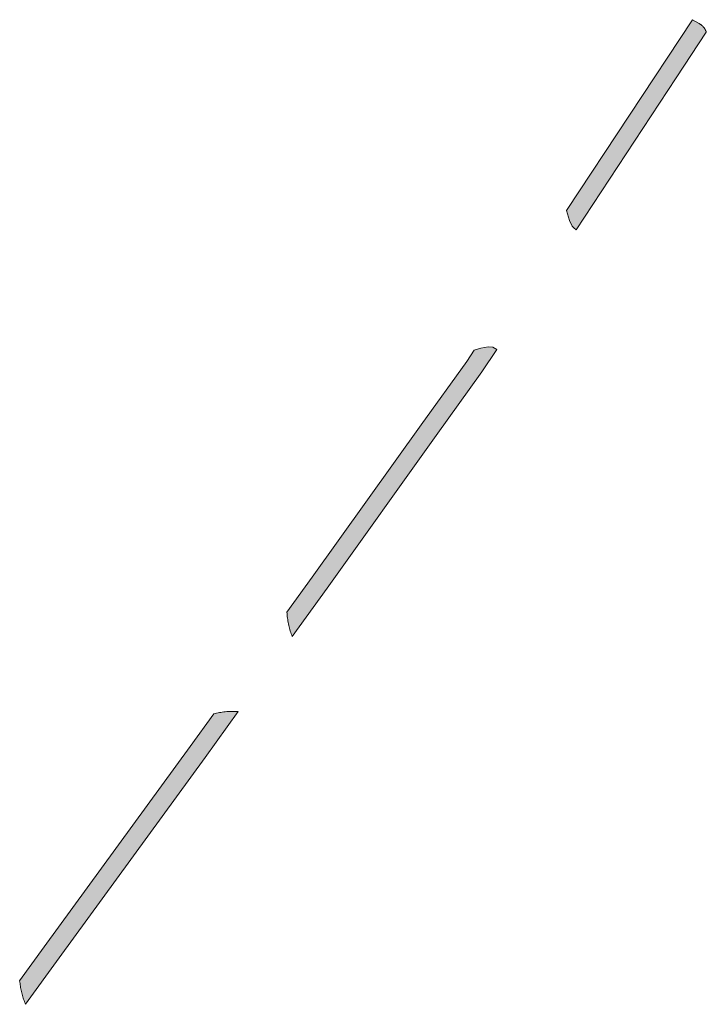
# Model space of a CAD drawing. Extents: x 97094 to 109644, y 463509 to 471969.
# Tile 100 of 256: x 102056 to 102130, y 467885 to 467991. Entities that reach past the tile are written whole.
import ezdxf

# ---------------------------------------------------------------- set-up
doc = ezdxf.new("R2010")
doc.units = 0
doc.layers.add('109 Onkruidbestrijding elementen', color=6, linetype='Continuous', lineweight=20, true_color=0xff00ff)

msp = doc.modelspace()

# ---------------------------------------------------------------- hatches: boundary and pattern name
at = {"layer": '109 Onkruidbestrijding elementen', "true_color": 0xff00ff}
for points in [[(102129.59, 467990.04), (102129.58, 467990.07), (102129.57, 467990.09), (102129.56, 467990.12), (102129.56, 467990.14), (102129.55, 467990.17), (102129.53, 467990.19), (102129.52, 467990.22), (102129.51, 467990.24), (102129.5, 467990.26), (102129.49, 467990.29), (102129.48, 467990.31), (102129.46, 467990.34), (102129.45, 467990.36), (102129.44, 467990.38), (102129.42, 467990.41), (102129.41, 467990.43), (102129.39, 467990.45), (102129.38, 467990.47), (102129.36, 467990.5), (102129.35, 467990.52), (102129.33, 467990.54), (102129.31, 467990.56), (102129.3, 467990.58), (102129.28, 467990.6), (102129.26, 467990.62), (102129.24, 467990.64), (102129.22, 467990.66), (102129.21, 467990.68), (102129.19, 467990.7), (102129.17, 467990.72), (102129.15, 467990.74), (102129.13, 467990.75), (102129.11, 467990.77), (102129.09, 467990.79), (102129.07, 467990.81), (102129.04, 467990.82), (102129.02, 467990.84), (102129, 467990.86), (102128.98, 467990.87), (102128.96, 467990.89), (102128.93, 467990.9), (102128.91, 467990.92), (102128.89, 467990.93), (102128.87, 467990.94), (102128.84, 467990.96), (102128.82, 467990.97), (102128.09, 467991.39), (102114.53, 467970.84), (102114.84, 467969.77), (102115.15, 467969.16), (102115.31, 467968.98), (102115.57, 467968.77), (102126.35, 467985.12), (102129.59, 467990.04)], [(102107.04, 467955.86), (102106.58, 467956.12), (102106.11, 467956.15), (102105.29, 467956.03), (102104.59, 467955.79), (102103.79, 467954.59), (102098.88, 467947.77), (102087.13, 467931.35), (102084.41, 467927.58), (102084.43, 467927.42), (102084.44, 467927.27), (102084.46, 467927.11), (102084.48, 467926.95), (102084.5, 467926.79), (102084.53, 467926.64), (102084.56, 467926.48), (102084.59, 467926.33), (102084.62, 467926.17), (102084.66, 467926.02), (102084.7, 467925.86), (102084.74, 467925.71), (102084.78, 467925.56), (102084.83, 467925.41), (102084.88, 467925.26), (102084.93, 467925.11), (102084.99, 467924.96), (102088.76, 467930.19), (102100.51, 467946.6), (102105.43, 467953.46), (102107.04, 467955.86)], [(102055.63, 467887.89), (102055.65, 467887.75), (102055.67, 467887.6), (102055.68, 467887.46), (102055.71, 467887.31), (102055.73, 467887.17), (102055.76, 467887.03), (102055.79, 467886.88), (102055.82, 467886.74), (102055.85, 467886.6), (102055.89, 467886.46), (102055.93, 467886.32), (102055.97, 467886.18), (102056.01, 467886.04), (102056.06, 467885.9), (102056.11, 467885.77), (102056.16, 467885.63), (102056.21, 467885.5), (102056.27, 467885.36), (102059.9, 467890.36), (102075.62, 467911.95), (102079.18, 467916.89), (102079.02, 467916.9), (102078.86, 467916.9), (102078.71, 467916.91), (102078.55, 467916.91), (102078.39, 467916.9), (102078.24, 467916.9), (102078.08, 467916.89), (102077.93, 467916.88), (102077.77, 467916.86), (102077.61, 467916.85), (102077.46, 467916.83), (102077.3, 467916.8), (102077.15, 467916.78), (102077, 467916.75), (102076.84, 467916.72), (102076.69, 467916.69), (102076.54, 467916.65), (102074, 467913.13), (102058.28, 467891.54), (102055.63, 467887.89)]]:
    msp.add_hatch(color=6, dxfattribs=at).paths.add_polyline_path(points)

# ---------------------------------------------------------------- linework, layer by layer
at = {"layer": '109 Onkruidbestrijding elementen', "color": 3, "true_color": 0x00ff00}
for points in [[(102129.59, 467990.04), (102129.58, 467990.07), (102129.57, 467990.09), (102129.56, 467990.12), (102129.56, 467990.14), (102129.55, 467990.17), (102129.53, 467990.19), (102129.52, 467990.22), (102129.51, 467990.24), (102129.5, 467990.26), (102129.49, 467990.29), (102129.48, 467990.31), (102129.46, 467990.34), (102129.45, 467990.36), (102129.44, 467990.38), (102129.42, 467990.41), (102129.41, 467990.43), (102129.39, 467990.45), (102129.38, 467990.47), (102129.36, 467990.5), (102129.35, 467990.52), (102129.33, 467990.54), (102129.31, 467990.56), (102129.3, 467990.58), (102129.28, 467990.6), (102129.26, 467990.62), (102129.24, 467990.64), (102129.22, 467990.66), (102129.21, 467990.68), (102129.19, 467990.7), (102129.17, 467990.72), (102129.15, 467990.74), (102129.13, 467990.75), (102129.11, 467990.77), (102129.09, 467990.79), (102129.07, 467990.81), (102129.04, 467990.82), (102129.02, 467990.84), (102129, 467990.86), (102128.98, 467990.87), (102128.96, 467990.89), (102128.93, 467990.9), (102128.91, 467990.92), (102128.89, 467990.93), (102128.87, 467990.94), (102128.84, 467990.96), (102128.82, 467990.97), (102128.09, 467991.39), (102114.53, 467970.84), (102114.84, 467969.77), (102115.15, 467969.16), (102115.31, 467968.98), (102115.57, 467968.77), (102126.35, 467985.12), (102129.59, 467990.04)], [(102107.04, 467955.86), (102106.58, 467956.12), (102106.11, 467956.15), (102105.29, 467956.03), (102104.59, 467955.79), (102103.79, 467954.59), (102098.88, 467947.77), (102087.13, 467931.35), (102084.41, 467927.58), (102084.43, 467927.42), (102084.44, 467927.27), (102084.46, 467927.11), (102084.48, 467926.95), (102084.5, 467926.79), (102084.53, 467926.64), (102084.56, 467926.48), (102084.59, 467926.33), (102084.62, 467926.17), (102084.66, 467926.02), (102084.7, 467925.86), (102084.74, 467925.71), (102084.78, 467925.56), (102084.83, 467925.41), (102084.88, 467925.26), (102084.93, 467925.11), (102084.99, 467924.96), (102088.76, 467930.19), (102100.51, 467946.6), (102105.43, 467953.46), (102107.04, 467955.86)], [(102055.63, 467887.89), (102055.65, 467887.75), (102055.67, 467887.6), (102055.68, 467887.46), (102055.71, 467887.31), (102055.73, 467887.17), (102055.76, 467887.03), (102055.79, 467886.88), (102055.82, 467886.74), (102055.85, 467886.6), (102055.89, 467886.46), (102055.93, 467886.32), (102055.97, 467886.18), (102056.01, 467886.04), (102056.06, 467885.9), (102056.11, 467885.77), (102056.16, 467885.63), (102056.21, 467885.5), (102056.27, 467885.36), (102059.9, 467890.36), (102075.62, 467911.95), (102079.18, 467916.89), (102079.02, 467916.9), (102078.86, 467916.9), (102078.71, 467916.91), (102078.55, 467916.91), (102078.39, 467916.9), (102078.24, 467916.9), (102078.08, 467916.89), (102077.93, 467916.88), (102077.77, 467916.86), (102077.61, 467916.85), (102077.46, 467916.83), (102077.3, 467916.8), (102077.15, 467916.78), (102077, 467916.75), (102076.84, 467916.72), (102076.69, 467916.69), (102076.54, 467916.65), (102074, 467913.13), (102058.28, 467891.54), (102055.63, 467887.89)]]:
    msp.add_lwpolyline(points, close=True, dxfattribs=at)

doc.saveas('drawing.dxf')
